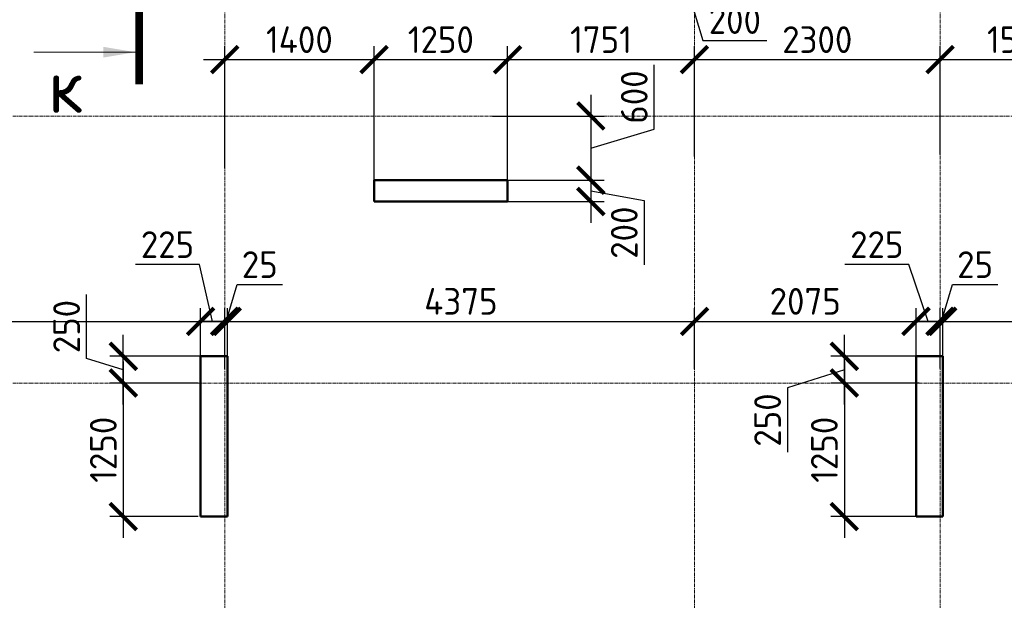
# Model space of a CAD drawing. Header units: millimetres. Extents: x 376598 to 1249954, y -318491 to -22134.
# Tile 49 of 256: x 476332 to 485554, y -133743 to -128307. Entities that reach past the tile are written whole.
import ezdxf

# ---------------------------------------------------------------- set-up
doc = ezdxf.new("R2010")
doc.units = ezdxf.units.MM
doc.linetypes.add('______5', pattern=[1100, 800, -100, 100, -100])
doc.linetypes.add('осевая', pattern=[50.8, 31.75, -6.35, 6.35, -6.35])
for name, color, linetype, lineweight in [('Конструкции 0.5', 5, 'Continuous', 50), ('Оси', 40, '______5', 18), ('РАЗМЕРЫ', 1, 'Continuous', 9), ('Узлы', 7, 'Continuous', 0)]:
    doc.layers.add(name, color=color, linetype=linetype, lineweight=lineweight)
doc.styles.add('GOST-2.304_Type-B', font='GOST_Common.ttf')
doc.dimstyles.new('СПДС', dxfattribs={"dimscale": 100, "dimtxt": 2.5, "dimasz": 2.5, "dimexe": 1.25, "dimexo": 0, "dimtad": 1, "dimdec": 0, "dimtxsty": 'GOST-2.304_Type-B', "dimblk": 'ARCHTICK', "dimcen": 2.5, "dimdle": 2, "dimadec": 0, "dimazin": 2, "dimtfac": 0.75, "dimtdec": 0, "dimtmove": 1, "dimatfit": 3, "dimfxl": 1, "dimtolj": 1, "dimarcsym": 1})

# ---------------------------------------------------------------- blocks, each defined once
blk = doc.blocks.new('оси 2.2-2.3')
at = {"layer": 'Оси', "color": 16, "linetype": 'осевая', "lineweight": 0, "transparency": 33554687}
for p, q in [((501554.9, -104267.9), (501554.9, -134893.5)), ((505954.9, -104267.9), (505954.9, -134893.5)), ((508254.9, -104267.9), (508254.9, -134893.5)), ((468076.3, -119495.4), (524372.9, -119495.4)), ((468076.3, -121995.4), (524372.9, -121995.4))]:
    blk.add_line(p, q, dxfattribs=at)
blk = doc.blocks.new('_ArchTick')
at = {"color": 0, "linetype": 'ByBlock', "const_width": 0.15}
blk.add_lwpolyline([(-0.5, -0.5), (0.5, 0.5)], dxfattribs=at)
blk = doc.blocks.new('*D199')
at = {"layer": 'DEFPOINTS', "color": 0, "lineweight": 0, "transparency": 16777216}
for p in [(478026.8, -131131.4), (472576.8, -131708.7), (478026.8, -131708.7)]:
    blk.add_point(p, dxfattribs=at)
at = {"layer": 'РАЗМЕРЫ', "color": 0, "lineweight": -2, "transparency": 16777216}
for p, q in [((472576.8, -131708.7), (472576.8, -131006.4)), ((478026.8, -131708.7), (478026.8, -131006.4)), ((472376.8, -131131.4), (478226.8, -131131.4))]:
    blk.add_line(p, q, dxfattribs=at)
at = {"layer": 'РАЗМЕРЫ', "color": 0, "lineweight": -2, "transparency": 16777216, "xscale": 250, "yscale": 250, "zscale": 250, "rotation": 180}
blk.add_blockref('_ArchTick', (472576.8, -131131.4), dxfattribs=at)
at = {"layer": 'РАЗМЕРЫ', "color": 0, "lineweight": -2, "transparency": 16777216, "xscale": 250, "yscale": 250, "zscale": 250}
blk.add_blockref('_ArchTick', (478026.8, -131131.4), dxfattribs=at)
at = {"layer": 'РАЗМЕРЫ', "color": 0, "lineweight": 0, "transparency": 16777216, "insert": (475301.8, -130943.9), "char_height": 250, "attachment_point": 5, "style": 'GOST-2.304_Type-B'}
blk.add_mtext('\\A1;5450', dxfattribs=at)
blk = doc.blocks.new('*D200')
at = {"layer": 'DEFPOINTS', "color": 0, "lineweight": 0, "transparency": 16777216}
for p in [(478252.1, -131131.4), (478252.1, -131575.8), (478026.8, -131708.7)]:
    blk.add_point(p, dxfattribs=at)
at = {"layer": 'РАЗМЕРЫ', "color": 0, "lineweight": -2, "transparency": 16777216}
for p, q in [((478016.2, -130600.2), (477416.2, -130600.2)), ((478139.4, -131131.4), (478016.2, -130600.2)), ((478026.8, -131708.7), (478026.8, -131006.4)), ((478252.1, -131575.8), (478252.1, -131006.4)), ((477826.8, -131131.4), (478452.1, -131131.4))]:
    blk.add_line(p, q, dxfattribs=at)
at = {"layer": 'РАЗМЕРЫ', "color": 0, "lineweight": -2, "transparency": 16777216, "xscale": 250, "yscale": 250, "zscale": 250, "rotation": 180}
blk.add_blockref('_ArchTick', (478026.8, -131131.4), dxfattribs=at)
at = {"layer": 'РАЗМЕРЫ', "color": 0, "lineweight": -2, "transparency": 16777216, "xscale": 250, "yscale": 250, "zscale": 250}
blk.add_blockref('_ArchTick', (478252.1, -131131.4), dxfattribs=at)
at = {"layer": 'РАЗМЕРЫ', "color": 0, "lineweight": 0, "transparency": 16777216, "insert": (477716.2, -130412.7), "char_height": 250, "attachment_point": 5, "style": 'GOST-2.304_Type-B'}
blk.add_mtext('\\A1;225', dxfattribs=at)
blk = doc.blocks.new('*D201')
at = {"layer": 'DEFPOINTS', "color": 0, "lineweight": 0, "transparency": 16777216}
for p in [(478276.8, -131131.4), (478252.1, -131575.8), (478276.8, -131578.7)]:
    blk.add_point(p, dxfattribs=at)
at = {"layer": 'РАЗМЕРЫ', "color": 0, "lineweight": -2, "transparency": 16777216}
for p, q in [((478264.4, -131131.4), (478367.6, -130787.7)), ((478367.6, -130787.7), (478792.6, -130787.7)), ((478252.1, -131575.8), (478252.1, -131006.4)), ((478276.8, -131578.7), (478276.8, -131006.4)), ((478252.1, -131131.4), (478002.1, -131131.4)), ((478252.1, -131131.4), (478276.8, -131131.4)), ((478252.1, -131131.4), (478276.8, -131131.4)), ((478276.8, -131131.4), (478526.8, -131131.4))]:
    blk.add_line(p, q, dxfattribs=at)
at = {"layer": 'РАЗМЕРЫ', "color": 0, "lineweight": -2, "transparency": 16777216, "xscale": 250, "yscale": 250, "zscale": 250}
blk.add_blockref('_ArchTick', (478252.1, -131131.4), dxfattribs=at)
at = {"layer": 'РАЗМЕРЫ', "color": 0, "lineweight": -2, "transparency": 16777216, "xscale": 250, "yscale": 250, "zscale": 250, "rotation": 180}
blk.add_blockref('_ArchTick', (478276.8, -131131.4), dxfattribs=at)
at = {"layer": 'РАЗМЕРЫ', "color": 0, "lineweight": 0, "transparency": 16777216, "insert": (478580.1, -130600.2), "char_height": 250, "attachment_point": 5, "style": 'GOST-2.304_Type-B'}
blk.add_mtext('\\A1;25', dxfattribs=at)
blk = doc.blocks.new('*D202')
at = {"layer": 'DEFPOINTS', "color": 0, "lineweight": 0, "transparency": 16777216}
for p in [(482652.1, -131131.4), (478276.8, -131578.7), (482652.1, -131578.9)]:
    blk.add_point(p, dxfattribs=at)
at = {"layer": 'РАЗМЕРЫ', "color": 0, "lineweight": -2, "transparency": 16777216}
for p, q in [((478276.8, -131578.7), (478276.8, -131006.4)), ((482652.1, -131578.9), (482652.1, -131006.4)), ((478076.8, -131131.4), (482852.1, -131131.4))]:
    blk.add_line(p, q, dxfattribs=at)
at = {"layer": 'РАЗМЕРЫ', "color": 0, "lineweight": -2, "transparency": 16777216, "xscale": 250, "yscale": 250, "zscale": 250, "rotation": 180}
blk.add_blockref('_ArchTick', (478276.8, -131131.4), dxfattribs=at)
at = {"layer": 'РАЗМЕРЫ', "color": 0, "lineweight": -2, "transparency": 16777216, "xscale": 250, "yscale": 250, "zscale": 250}
blk.add_blockref('_ArchTick', (482652.1, -131131.4), dxfattribs=at)
at = {"layer": 'РАЗМЕРЫ', "color": 0, "lineweight": 0, "transparency": 16777216, "insert": (480464.4, -130943.9), "char_height": 250, "attachment_point": 5, "style": 'GOST-2.304_Type-B'}
blk.add_mtext('\\A1;4375', dxfattribs=at)
blk = doc.blocks.new('*D203')
at = {"layer": 'DEFPOINTS', "color": 0, "lineweight": 0, "transparency": 16777216}
for p in [(484726.8, -131131.4), (482652.1, -131578.9), (484726.8, -131578.7)]:
    blk.add_point(p, dxfattribs=at)
at = {"layer": 'РАЗМЕРЫ', "color": 0, "lineweight": -2, "transparency": 16777216}
for p, q in [((482652.1, -131578.9), (482652.1, -131006.4)), ((484726.8, -131578.7), (484726.8, -131006.4)), ((482452.1, -131131.4), (484926.8, -131131.4))]:
    blk.add_line(p, q, dxfattribs=at)
at = {"layer": 'РАЗМЕРЫ', "color": 0, "lineweight": -2, "transparency": 16777216, "xscale": 250, "yscale": 250, "zscale": 250, "rotation": 180}
blk.add_blockref('_ArchTick', (482652.1, -131131.4), dxfattribs=at)
at = {"layer": 'РАЗМЕРЫ', "color": 0, "lineweight": -2, "transparency": 16777216, "xscale": 250, "yscale": 250, "zscale": 250}
blk.add_blockref('_ArchTick', (484726.8, -131131.4), dxfattribs=at)
at = {"layer": 'РАЗМЕРЫ', "color": 0, "lineweight": 0, "transparency": 16777216, "insert": (483689.4, -130943.9), "char_height": 250, "attachment_point": 5, "style": 'GOST-2.304_Type-B'}
blk.add_mtext('\\A1;2075', dxfattribs=at)
blk = doc.blocks.new('*D204')
at = {"layer": 'DEFPOINTS', "color": 0, "lineweight": 0, "transparency": 16777216}
for p in [(484952.1, -131131.4), (484726.8, -131578.7), (484952.1, -131573.4)]:
    blk.add_point(p, dxfattribs=at)
at = {"layer": 'РАЗМЕРЫ', "color": 0, "lineweight": -2, "transparency": 16777216}
for p, q in [((484659.8, -130600.2), (484059.8, -130600.2)), ((484839.4, -131131.4), (484659.8, -130600.2)), ((484726.8, -131578.7), (484726.8, -131006.4)), ((484952.1, -131573.4), (484952.1, -131006.4)), ((484526.8, -131131.4), (485152.1, -131131.4))]:
    blk.add_line(p, q, dxfattribs=at)
at = {"layer": 'РАЗМЕРЫ', "color": 0, "lineweight": -2, "transparency": 16777216, "xscale": 250, "yscale": 250, "zscale": 250, "rotation": 180}
blk.add_blockref('_ArchTick', (484726.8, -131131.4), dxfattribs=at)
at = {"layer": 'РАЗМЕРЫ', "color": 0, "lineweight": -2, "transparency": 16777216, "xscale": 250, "yscale": 250, "zscale": 250}
blk.add_blockref('_ArchTick', (484952.1, -131131.4), dxfattribs=at)
at = {"layer": 'РАЗМЕРЫ', "color": 0, "lineweight": 0, "transparency": 16777216, "insert": (484359.8, -130412.7), "char_height": 250, "attachment_point": 5, "style": 'GOST-2.304_Type-B'}
blk.add_mtext('\\A1;225', dxfattribs=at)
blk = doc.blocks.new('*D205')
at = {"layer": 'DEFPOINTS', "color": 0, "lineweight": 0, "transparency": 16777216}
for p in [(484976.8, -131131.4), (484952.1, -131573.4), (484976.8, -131578.7)]:
    blk.add_point(p, dxfattribs=at)
at = {"layer": 'РАЗМЕРЫ', "color": 0, "lineweight": -2, "transparency": 16777216}
for p, q in [((484964.4, -131131.4), (485067.6, -130787.7)), ((485067.6, -130787.7), (485492.6, -130787.7)), ((484952.1, -131573.4), (484952.1, -131006.4)), ((484976.8, -131578.7), (484976.8, -131006.4)), ((484952.1, -131131.4), (484702.1, -131131.4)), ((484952.1, -131131.4), (484976.8, -131131.4)), ((484952.1, -131131.4), (484976.8, -131131.4)), ((484976.8, -131131.4), (485226.8, -131131.4))]:
    blk.add_line(p, q, dxfattribs=at)
at = {"layer": 'РАЗМЕРЫ', "color": 0, "lineweight": -2, "transparency": 16777216, "xscale": 250, "yscale": 250, "zscale": 250}
blk.add_blockref('_ArchTick', (484952.1, -131131.4), dxfattribs=at)
at = {"layer": 'РАЗМЕРЫ', "color": 0, "lineweight": -2, "transparency": 16777216, "xscale": 250, "yscale": 250, "zscale": 250, "rotation": 180}
blk.add_blockref('_ArchTick', (484976.8, -131131.4), dxfattribs=at)
at = {"layer": 'РАЗМЕРЫ', "color": 0, "lineweight": 0, "transparency": 16777216, "insert": (485280.1, -130600.2), "char_height": 250, "attachment_point": 5, "style": 'GOST-2.304_Type-B'}
blk.add_mtext('\\A1;25', dxfattribs=at)
blk = doc.blocks.new('*D206')
at = {"layer": 'DEFPOINTS', "color": 0, "lineweight": 0, "transparency": 16777216}
for p in [(487952.1, -131131.4), (484976.8, -131578.7), (487952.1, -131620.8)]:
    blk.add_point(p, dxfattribs=at)
at = {"layer": 'РАЗМЕРЫ', "color": 0, "lineweight": -2, "transparency": 16777216}
for p, q in [((484976.8, -131578.7), (484976.8, -131006.4)), ((487952.1, -131620.8), (487952.1, -131006.4)), ((484776.8, -131131.4), (488152.1, -131131.4))]:
    blk.add_line(p, q, dxfattribs=at)
at = {"layer": 'РАЗМЕРЫ', "color": 0, "lineweight": -2, "transparency": 16777216, "xscale": 250, "yscale": 250, "zscale": 250, "rotation": 180}
blk.add_blockref('_ArchTick', (484976.8, -131131.4), dxfattribs=at)
at = {"layer": 'РАЗМЕРЫ', "color": 0, "lineweight": -2, "transparency": 16777216, "xscale": 250, "yscale": 250, "zscale": 250}
blk.add_blockref('_ArchTick', (487952.1, -131131.4), dxfattribs=at)
at = {"layer": 'РАЗМЕРЫ', "color": 0, "lineweight": 0, "transparency": 16777216, "insert": (486464.4, -130943.9), "char_height": 250, "attachment_point": 5, "style": 'GOST-2.304_Type-B'}
blk.add_mtext('\\A1;2975', dxfattribs=at)
blk = doc.blocks.new('*D213')
at = {"layer": 'DEFPOINTS', "color": 0, "lineweight": 0, "transparency": 16777216}
for p in [(478002.5, -131708.7), (477302.7, -132958.7), (478002.5, -132958.7)]:
    blk.add_point(p, dxfattribs=at)
at = {"layer": 'РАЗМЕРЫ', "color": 0, "lineweight": -2, "transparency": 16777216}
for p, q in [((477302.7, -131508.7), (477302.7, -133158.7)), ((478002.5, -131708.7), (477177.7, -131708.7)), ((478002.5, -132958.7), (477177.7, -132958.7))]:
    blk.add_line(p, q, dxfattribs=at)
at = {"layer": 'РАЗМЕРЫ', "color": 0, "lineweight": -2, "transparency": 16777216, "xscale": 250, "yscale": 250, "zscale": 250}
for p, rotation in [((477302.7, -131708.7), 90), ((477302.7, -132958.7), 270)]:
    blk.add_blockref('_ArchTick', p, dxfattribs=dict(at, rotation=rotation))
at = {"layer": 'РАЗМЕРЫ', "color": 0, "lineweight": 0, "transparency": 16777216, "insert": (477115.2, -132333.7), "char_height": 250, "attachment_point": 5, "rotation": 90, "style": 'GOST-2.304_Type-B'}
blk.add_mtext('\\A1;1250', dxfattribs=at)
blk = doc.blocks.new('*D214')
at = {"layer": 'DEFPOINTS', "color": 0, "lineweight": 0, "transparency": 16777216}
for p in [(484755.3, -131708.7), (484055.6, -132958.7), (484755.3, -132958.7)]:
    blk.add_point(p, dxfattribs=at)
at = {"layer": 'РАЗМЕРЫ', "color": 0, "lineweight": -2, "transparency": 16777216}
for p, q in [((484055.6, -131508.7), (484055.6, -133158.7)), ((484755.3, -131708.7), (483930.6, -131708.7)), ((484755.3, -132958.7), (483930.6, -132958.7))]:
    blk.add_line(p, q, dxfattribs=at)
at = {"layer": 'РАЗМЕРЫ', "color": 0, "lineweight": -2, "transparency": 16777216, "xscale": 250, "yscale": 250, "zscale": 250}
for p, rotation in [((484055.6, -131708.7), 90), ((484055.6, -132958.7), 270)]:
    blk.add_blockref('_ArchTick', p, dxfattribs=dict(at, rotation=rotation))
at = {"layer": 'РАЗМЕРЫ', "color": 0, "lineweight": 0, "transparency": 16777216, "insert": (483868.1, -132333.7), "char_height": 250, "attachment_point": 5, "rotation": 90, "style": 'GOST-2.304_Type-B'}
blk.add_mtext('\\A1;1250', dxfattribs=at)
blk = doc.blocks.new('*D217')
at = {"layer": 'DEFPOINTS', "color": 0, "lineweight": 0, "transparency": 16777216}
for p in [(477302.7, -131458.7), (478151.8, -131458.7), (478002.5, -131708.7)]:
    blk.add_point(p, dxfattribs=at)
at = {"layer": 'РАЗМЕРЫ', "color": 0, "lineweight": -2, "transparency": 16777216}
for p, q in [((476958.9, -131480.6), (476958.9, -130880.6)), ((477302.7, -131908.7), (477302.7, -131258.7)), ((477302.7, -131583.7), (476958.9, -131480.6)), ((478151.8, -131458.7), (477177.7, -131458.7)), ((478002.5, -131708.7), (477177.7, -131708.7))]:
    blk.add_line(p, q, dxfattribs=at)
at = {"layer": 'РАЗМЕРЫ', "color": 0, "lineweight": -2, "transparency": 16777216, "xscale": 250, "yscale": 250, "zscale": 250}
for p, rotation in [((477302.7, -131458.7), 90), ((477302.7, -131708.7), 270)]:
    blk.add_blockref('_ArchTick', p, dxfattribs=dict(at, rotation=rotation))
at = {"layer": 'РАЗМЕРЫ', "color": 0, "lineweight": 0, "transparency": 16777216, "insert": (476771.4, -131180.6), "char_height": 250, "attachment_point": 5, "rotation": 90, "style": 'GOST-2.304_Type-B'}
blk.add_mtext('\\A1;250', dxfattribs=at)
blk = doc.blocks.new('*D218')
at = {"layer": 'DEFPOINTS', "color": 0, "lineweight": 0, "transparency": 16777216}
for p in [(484055.6, -131458.7), (484851.8, -131458.7), (484755.3, -131708.7)]:
    blk.add_point(p, dxfattribs=at)
at = {"layer": 'РАЗМЕРЫ', "color": 0, "lineweight": -2, "transparency": 16777216}
for p, q in [((484055.6, -131908.7), (484055.6, -131258.7)), ((484851.8, -131458.7), (483930.6, -131458.7)), ((484055.6, -131583.7), (483524.3, -131755.2)), ((483524.3, -131755.2), (483524.3, -132355.2)), ((484755.3, -131708.7), (483930.6, -131708.7))]:
    blk.add_line(p, q, dxfattribs=at)
at = {"layer": 'РАЗМЕРЫ', "color": 0, "lineweight": -2, "transparency": 16777216, "xscale": 250, "yscale": 250, "zscale": 250}
for p, rotation in [((484055.6, -131458.7), 90), ((484055.6, -131708.7), 270)]:
    blk.add_blockref('_ArchTick', p, dxfattribs=dict(at, rotation=rotation))
at = {"layer": 'РАЗМЕРЫ', "color": 0, "lineweight": 0, "transparency": 16777216, "insert": (483336.8, -132055.2), "char_height": 250, "attachment_point": 5, "rotation": 90, "style": 'GOST-2.304_Type-B'}
blk.add_mtext('\\A1;250', dxfattribs=at)
blk = doc.blocks.new('*D221')
at = {"layer": 'DEFPOINTS', "color": 0, "lineweight": 0, "transparency": 16777216}
for p in [(479651.6, -128680.9), (478252.1, -129696.1), (479651.6, -129808.7)]:
    blk.add_point(p, dxfattribs=at)
at = {"layer": 'РАЗМЕРЫ', "color": 0, "lineweight": -2, "transparency": 16777216}
for p, q in [((478252.1, -129696.1), (478252.1, -128555.9)), ((479651.6, -129808.7), (479651.6, -128555.9)), ((478052.1, -128680.9), (479851.6, -128680.9))]:
    blk.add_line(p, q, dxfattribs=at)
at = {"layer": 'РАЗМЕРЫ', "color": 0, "lineweight": -2, "transparency": 16777216, "xscale": 250, "yscale": 250, "zscale": 250, "rotation": 180}
blk.add_blockref('_ArchTick', (478252.1, -128680.9), dxfattribs=at)
at = {"layer": 'РАЗМЕРЫ', "color": 0, "lineweight": -2, "transparency": 16777216, "xscale": 250, "yscale": 250, "zscale": 250}
blk.add_blockref('_ArchTick', (479651.6, -128680.9), dxfattribs=at)
at = {"layer": 'РАЗМЕРЫ', "color": 0, "lineweight": 0, "transparency": 16777216, "insert": (478951.9, -128493.4), "char_height": 250, "attachment_point": 5, "style": 'GOST-2.304_Type-B'}
blk.add_mtext('\\A1;1400', dxfattribs=at)
blk = doc.blocks.new('*D222')
at = {"layer": 'DEFPOINTS', "color": 0, "lineweight": 0, "transparency": 16777216}
for p in [(480901.3, -128680.9), (479651.6, -129808.7), (480901.3, -129808.7)]:
    blk.add_point(p, dxfattribs=at)
at = {"layer": 'РАЗМЕРЫ', "color": 0, "lineweight": -2, "transparency": 16777216}
for p, q in [((479651.6, -129808.7), (479651.6, -128555.9)), ((480901.3, -129808.7), (480901.3, -128555.9)), ((479451.6, -128680.9), (481101.3, -128680.9))]:
    blk.add_line(p, q, dxfattribs=at)
at = {"layer": 'РАЗМЕРЫ', "color": 0, "lineweight": -2, "transparency": 16777216, "xscale": 250, "yscale": 250, "zscale": 250, "rotation": 180}
blk.add_blockref('_ArchTick', (479651.6, -128680.9), dxfattribs=at)
at = {"layer": 'РАЗМЕРЫ', "color": 0, "lineweight": -2, "transparency": 16777216, "xscale": 250, "yscale": 250, "zscale": 250}
blk.add_blockref('_ArchTick', (480901.3, -128680.9), dxfattribs=at)
at = {"layer": 'РАЗМЕРЫ', "color": 0, "lineweight": 0, "transparency": 16777216, "insert": (480276.5, -128493.4), "char_height": 250, "attachment_point": 5, "style": 'GOST-2.304_Type-B'}
blk.add_mtext('\\A1;1250', dxfattribs=at)
blk = doc.blocks.new('*D223')
at = {"layer": 'DEFPOINTS', "color": 0, "lineweight": 0, "transparency": 16777216}
for p in [(482652.1, -128680.9), (482652.1, -129588.9), (480901.3, -129808.7)]:
    blk.add_point(p, dxfattribs=at)
at = {"layer": 'РАЗМЕРЫ', "color": 0, "lineweight": -2, "transparency": 16777216}
for p, q in [((480901.3, -129808.7), (480901.3, -128555.9)), ((482652.1, -129588.9), (482652.1, -128555.9)), ((480701.3, -128680.9), (482852.1, -128680.9))]:
    blk.add_line(p, q, dxfattribs=at)
at = {"layer": 'РАЗМЕРЫ', "color": 0, "lineweight": -2, "transparency": 16777216, "xscale": 250, "yscale": 250, "zscale": 250, "rotation": 180}
blk.add_blockref('_ArchTick', (480901.3, -128680.9), dxfattribs=at)
at = {"layer": 'РАЗМЕРЫ', "color": 0, "lineweight": -2, "transparency": 16777216, "xscale": 250, "yscale": 250, "zscale": 250}
blk.add_blockref('_ArchTick', (482652.1, -128680.9), dxfattribs=at)
at = {"layer": 'РАЗМЕРЫ', "color": 0, "lineweight": 0, "transparency": 16777216, "insert": (481776.7, -128493.4), "char_height": 250, "attachment_point": 5, "style": 'GOST-2.304_Type-B'}
blk.add_mtext('\\A1;1751', dxfattribs=at)
blk = doc.blocks.new('*D224')
at = {"layer": 'DEFPOINTS', "color": 0, "lineweight": 0, "transparency": 16777216}
for p in [(484952.1, -128680.9), (482652.1, -129588.9), (484952.1, -129568.9)]:
    blk.add_point(p, dxfattribs=at)
at = {"layer": 'РАЗМЕРЫ', "color": 0, "lineweight": -2, "transparency": 16777216}
for p, q in [((482652.1, -129588.9), (482652.1, -128555.9)), ((484952.1, -129568.9), (484952.1, -128555.9)), ((482452.1, -128680.9), (485152.1, -128680.9))]:
    blk.add_line(p, q, dxfattribs=at)
at = {"layer": 'РАЗМЕРЫ', "color": 0, "lineweight": -2, "transparency": 16777216, "xscale": 250, "yscale": 250, "zscale": 250, "rotation": 180}
blk.add_blockref('_ArchTick', (482652.1, -128680.9), dxfattribs=at)
at = {"layer": 'РАЗМЕРЫ', "color": 0, "lineweight": -2, "transparency": 16777216, "xscale": 250, "yscale": 250, "zscale": 250}
blk.add_blockref('_ArchTick', (484952.1, -128680.9), dxfattribs=at)
at = {"layer": 'РАЗМЕРЫ', "color": 0, "lineweight": 0, "transparency": 16777216, "insert": (483802.1, -128493.4), "char_height": 250, "attachment_point": 5, "style": 'GOST-2.304_Type-B'}
blk.add_mtext('\\A1;2300', dxfattribs=at)
blk = doc.blocks.new('*D225')
at = {"layer": 'DEFPOINTS', "color": 0, "lineweight": 0, "transparency": 16777216}
for p in [(486451.6, -128680.9), (484952.1, -129568.9), (486451.6, -129808.7)]:
    blk.add_point(p, dxfattribs=at)
at = {"layer": 'РАЗМЕРЫ', "color": 0, "lineweight": -2, "transparency": 16777216}
for p, q in [((484952.1, -129568.9), (484952.1, -128555.9)), ((486451.6, -129808.7), (486451.6, -128555.9)), ((484752.1, -128680.9), (486651.6, -128680.9))]:
    blk.add_line(p, q, dxfattribs=at)
at = {"layer": 'РАЗМЕРЫ', "color": 0, "lineweight": -2, "transparency": 16777216, "xscale": 250, "yscale": 250, "zscale": 250, "rotation": 180}
blk.add_blockref('_ArchTick', (484952.1, -128680.9), dxfattribs=at)
at = {"layer": 'РАЗМЕРЫ', "color": 0, "lineweight": -2, "transparency": 16777216, "xscale": 250, "yscale": 250, "zscale": 250}
blk.add_blockref('_ArchTick', (486451.6, -128680.9), dxfattribs=at)
at = {"layer": 'РАЗМЕРЫ', "color": 0, "lineweight": 0, "transparency": 16777216, "insert": (485701.9, -128493.4), "char_height": 250, "attachment_point": 5, "style": 'GOST-2.304_Type-B'}
blk.add_mtext('\\A1;1500', dxfattribs=at)
blk = doc.blocks.new('*D230')
at = {"layer": 'DEFPOINTS', "color": 0, "lineweight": 0, "transparency": 16777216}
for p in [(480759.5, -129208.7), (480759.5, -129808.7), (481681.6, -129808.7)]:
    blk.add_point(p, dxfattribs=at)
at = {"layer": 'РАЗМЕРЫ', "color": 0, "lineweight": -2, "transparency": 16777216}
for p, q in [((482275.4, -129330.6), (482275.4, -128730.6)), ((481681.6, -129008.7), (481681.6, -130008.7)), ((480759.5, -129208.7), (481806.6, -129208.7)), ((481681.6, -129508.7), (482275.4, -129330.6)), ((480759.5, -129808.7), (481806.6, -129808.7))]:
    blk.add_line(p, q, dxfattribs=at)
at = {"layer": 'РАЗМЕРЫ', "color": 0, "lineweight": -2, "transparency": 16777216, "xscale": 250, "yscale": 250, "zscale": 250}
for p, rotation in [((481681.6, -129208.7), 90), ((481681.6, -129808.7), 270)]:
    blk.add_blockref('_ArchTick', p, dxfattribs=dict(at, rotation=rotation))
at = {"layer": 'РАЗМЕРЫ', "color": 0, "lineweight": 0, "transparency": 16777216, "insert": (482087.9, -129030.6), "char_height": 250, "attachment_point": 5, "rotation": 90, "style": 'GOST-2.304_Type-B'}
blk.add_mtext('\\A1;600', dxfattribs=at)
blk = doc.blocks.new('*D231')
at = {"layer": 'DEFPOINTS', "color": 0, "lineweight": 0, "transparency": 16777216}
for p in [(481200.5, -129808.7), (480901.3, -130008.7), (481681.6, -130008.7)]:
    blk.add_point(p, dxfattribs=at)
at = {"layer": 'РАЗМЕРЫ', "color": 0, "lineweight": -2, "transparency": 16777216}
for p, q in [((481681.6, -129608.7), (481681.6, -130208.7)), ((481200.5, -129808.7), (481806.6, -129808.7)), ((481681.6, -129908.7), (482181.8, -130000.9)), ((480901.3, -130008.7), (481806.6, -130008.7)), ((482181.8, -130000.9), (482181.8, -130600.9))]:
    blk.add_line(p, q, dxfattribs=at)
at = {"layer": 'РАЗМЕРЫ', "color": 0, "lineweight": -2, "transparency": 16777216, "xscale": 250, "yscale": 250, "zscale": 250}
for p, rotation in [((481681.6, -129808.7), 90), ((481681.6, -130008.7), 270)]:
    blk.add_blockref('_ArchTick', p, dxfattribs=dict(at, rotation=rotation))
at = {"layer": 'РАЗМЕРЫ', "color": 0, "lineweight": 0, "transparency": 16777216, "insert": (481994.3, -130300.9), "char_height": 250, "attachment_point": 5, "rotation": 90, "style": 'GOST-2.304_Type-B'}
blk.add_mtext('\\A1;200', dxfattribs=at)
blk = doc.blocks.new('*D235')
at = {"layer": 'DEFPOINTS', "color": 0, "lineweight": 0, "transparency": 16777216}
for p in [(482452, -127580), (482652, -127580), (482452, -127908.4)]:
    blk.add_point(p, dxfattribs=at)
at = {"layer": 'РАЗМЕРЫ', "color": 0, "lineweight": -2, "transparency": 16777216}
for p, q in [((482452, -127580), (482452, -128033.4)), ((482652, -127580), (482652, -128033.4)), ((482852, -127908.4), (482252, -127908.4)), ((482552, -127908.4), (482730.1, -128502.2)), ((482730.1, -128502.2), (483330.1, -128502.2))]:
    blk.add_line(p, q, dxfattribs=at)
at = {"layer": 'РАЗМЕРЫ', "color": 0, "lineweight": -2, "transparency": 16777216, "xscale": 250, "yscale": 250, "zscale": 250, "rotation": 180}
blk.add_blockref('_ArchTick', (482452, -127908.4), dxfattribs=at)
at = {"layer": 'РАЗМЕРЫ', "color": 0, "lineweight": -2, "transparency": 16777216, "xscale": 250, "yscale": 250, "zscale": 250}
blk.add_blockref('_ArchTick', (482652, -127908.4), dxfattribs=at)
at = {"layer": 'РАЗМЕРЫ', "color": 0, "lineweight": 0, "transparency": 16777216, "insert": (483030.1, -128314.7), "char_height": 250, "attachment_point": 5, "style": 'GOST-2.304_Type-B'}
blk.add_mtext('\\A1;200', dxfattribs=at)

msp = doc.modelspace()

# ---------------------------------------------------------------- linework, layer by layer
at = {"layer": 'Конструкции 0.5'}
for p, q in [((480901.3, -129808.7, 3100), (479651.6, -129808.7, 3100)), ((479651.6, -129808.7, 3100), (479651.6, -130008.7, 3100)), ((480901.3, -130008.7, 3100), (480901.3, -129808.7, 3100)), ((479651.6, -130008.7, 3100), (480901.3, -130008.7, 3100)), ((478276.8, -131458.7, 3100), (478026.8, -131458.7, 3100)), ((478026.8, -131458.7, 3100), (478026.8, -131888.7, 3100)), ((478276.8, -131578.7, 3100), (478276.8, -131458.7, 3100)), ((484976.8, -131458.7, 3100), (484726.8, -131458.7, 3100)), ((484726.8, -131458.7, 3100), (484726.8, -131458.7, 3100)), ((484726.8, -131458.7, 3100), (484726.8, -131578.7, 3100)), ((484976.8, -131578.7, 3100), (484976.8, -131458.7, 3100)), ((478276.8, -132958.7, 3100), (478276.8, -131578.7, 3100)), ((484726.8, -131578.7, 3100), (484726.8, -132958.7, 3100)), ((484976.8, -132958.7, 3100), (484976.8, -131578.7, 3100)), ((478026.8, -131888.7, 3100), (478026.8, -132008.7, 3100)), ((478026.8, -132008.7, 3100), (478026.8, -132958.7, 3100)), ((478026.8, -132958.7, 3100), (478252, -132958.7, 3100)), ((478252, -132958.7, 3100), (478276.8, -132958.7, 3100)), ((484726.8, -132958.7, 3100), (484952, -132958.7, 3100)), ((484952, -132958.7, 3100), (484976.8, -132958.7, 3100))]:
    msp.add_line(p, q, dxfattribs=at)
at = {"layer": 'Узлы', "color": 1, "linetype": 'Continuous', "lineweight": 0}
msp.add_line((477415.6, -128611, 3260), (476465.6, -128611, 3260), dxfattribs=at)
at = {"layer": 'Узлы', "color": 1, "linetype": 'Continuous', "lineweight": 0, "const_width": 70, "elevation": 3260}
msp.add_lwpolyline([(477450.6, -128911), (477450.6, -127911)], dxfattribs=at)
at = {"layer": 'Узлы', "color": 1, "linetype": 'Continuous', "lineweight": 0}
msp.add_solid([(477415.6, -128611, 3260), (477115.1, -128661.3, 3260), (477115.1, -128560.7, 3260)], dxfattribs=at)

# ---------------------------------------------------------------- block references
at = {"layer": 'РАЗМЕРЫ', "color": 1}
msp.add_blockref('оси 2.2-2.3', (-23302.9, -9713.4, 3100), dxfattribs=at)

# ---------------------------------------------------------------- texts
at = {"layer": 'Узлы', "color": 1, "linetype": 'Continuous', "lineweight": 0, "insert": (476765.6, -128928.6, 3260), "char_height": 500, "attachment_point": 5, "style": 'GOST-2.304_Type-B'}
msp.add_mtext_dynamic_manual_height_columns('к', width=723.88, gutter_width=25, heights=[0], dxfattribs=at)

# ---------------------------------------------------------------- dimensions: what is measured, and where the dimension line sits
at = {"layer": 'РАЗМЕРЫ', "color": 1, "lineweight": 0}
for base, p1, p2, picture, middle in [((482452, -127908.4, 3100), (482652, -127580, 3100), (482452, -127580, 3100), '*D235', (482792.6, -128314.7, 3100)), ((479651.6241, -128680.8698, 3100), (478252.0785, -129696.0966, 3100), (479651.6241, -129808.7151, 3100), '*D221', (478951.8513, -128493.3698, 3100)), ((480901.3, -128680.9, 3100), (479651.6, -129808.7, 3100), (480901.3, -129808.7, 3100), '*D222', (480276.5, -128493.4, 3100)), ((482652.1, -128680.9, 3100), (480901.3, -129808.7, 3100), (482652.1, -129588.9, 3100), '*D223', (481776.7, -128493.4, 3100)), ((484952.1, -128680.9, 3100), (482652.1, -129588.9, 3100), (484952.1, -129568.9, 3100), '*D224', (483802.1, -128493.4, 3100)), ((486451.6241, -128680.8698, 3100), (484952.0785, -129568.8948, 3100), (486451.6241, -129808.7152, 3100), '*D225', (485701.8513, -128493.3698, 3100)), ((478276.8, -131131.4, 3100), (478252.1, -131575.8, 3100), (478276.8, -131578.7, 3100), '*D201', (478430.1, -130600.2, 3100)), ((484976.8, -131131.4, 3100), (484952.1, -131573.4, 3100), (484976.8, -131578.7, 3100), '*D205', (485130.1, -130600.2, 3100)), ((478026.8, -131131.4, 3100), (472576.8, -131708.7, 3100), (478026.8, -131708.7, 3100), '*D199', (475301.8, -130943.9, 3100)), ((482652.1, -131131.4, 3100), (478276.8, -131578.7, 3100), (482652.1, -131578.9, 3100), '*D202', (480464.4, -130943.9, 3100)), ((484726.8, -131131.4, 3100), (482652.1, -131578.9, 3100), (484726.8, -131578.7, 3100), '*D203', (483689.4, -130943.9, 3100)), ((487952.1, -131131.4, 3100), (484976.8, -131578.7, 3100), (487952.1, -131620.8, 3100), '*D206', (486464.4, -130943.9, 3100))]:
    dim = msp.add_linear_dim(base=base, p1=p1, p2=p2, dimstyle='СПДС', dxfattribs=at)
    dim.commit()
    dim.dimension.update_dxf_attribs({"geometry": picture, "text_midpoint": middle})
for base, p1, p2, picture, middle in [((481681.6, -129808.7, 3100), (480759.5, -129208.7, 3100), (480759.5, -129808.7, 3100), '*D230', (482087.9, -129268.1, 3100)), ((477302.7, -131458.7, 3100), (478002.5, -131708.7, 3100), (478151.8, -131458.7, 3100), '*D217', (476771.4, -131418.1, 3100)), ((477302.7, -132958.7, 3100), (478002.5, -131708.7, 3100), (478002.5, -132958.7, 3100), '*D213', (477115.2, -132333.7, 3100)), ((484055.6, -132958.7, 3100), (484755.3, -131708.7, 3100), (484755.3, -132958.7, 3100), '*D214', (483868.1, -132333.7, 3100))]:
    dim = msp.add_linear_dim(base=base, p1=p1, p2=p2, angle=90, dimstyle='СПДС', dxfattribs=at)
    dim.commit()
    dim.dimension.update_dxf_attribs({"geometry": picture, "text_midpoint": middle})
for base, p1, p2, picture, middle in [((481681.6, -130008.7, 3100), (481200.5, -129808.7, 3100), (480901.3, -130008.7, 3100), '*D231', (482181.8, -130063.4, 3100)), ((484055.6, -131458.7, 3100), (484755.3, -131708.7, 3100), (484851.8, -131458.7, 3100), '*D218', (483524.3, -131817.7, 3100))]:
    dim = msp.add_linear_dim(base=base, p1=p1, p2=p2, angle=90, dimstyle='СПДС', dxfattribs=at)
    dim.commit()
    dim.dimension.update_dxf_attribs({"geometry": picture, "text_midpoint": middle, "dimtype": 160})
for base, p1, p2, picture, middle in [((478252.1, -131131.4, 3100), (478026.8, -131708.7, 3100), (478252.1, -131575.8, 3100), '*D200', (477953.7, -130600.2, 3100)), ((484952.1, -131131.4, 3100), (484726.8, -131578.7, 3100), (484952.1, -131573.4, 3100), '*D204', (484597.3, -130600.2, 3100))]:
    dim = msp.add_linear_dim(base=base, p1=p1, p2=p2, dimstyle='СПДС', dxfattribs=at)
    dim.commit()
    dim.dimension.update_dxf_attribs({"geometry": picture, "text_midpoint": middle, "dimtype": 160})

doc.saveas('drawing.dxf')
